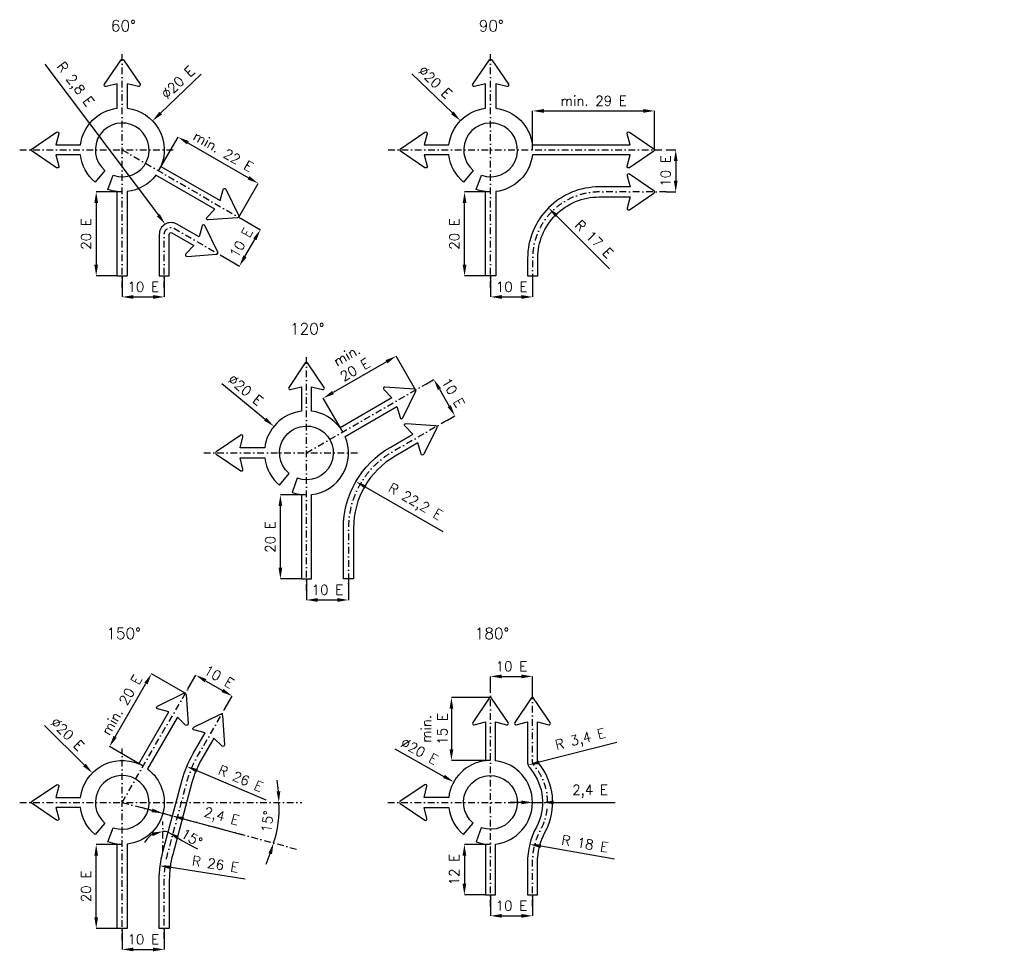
# Model space of a CAD drawing. Header units: millimetres. Extents: x 299 to 43624, y -5240 to 1618.
# Tile 2 of 4: x 12220 to 19248, y -5240 to 1413. Entities that reach past the tile are written whole.
import ezdxf

# ---------------------------------------------------------------- set-up
doc = ezdxf.new("R2010")
doc.units = ezdxf.units.MM
doc.header["$LTSCALE"] = 5
doc.linetypes.add('ČERCHOVANÁ', pattern=[25.4, 12.7, -6.35, 0, -6.35])
doc.layers.add('Kóty', color=2, linetype='Continuous')
doc.layers.add('Značka', color=7, linetype='Continuous')
doc.styles.get("Standard").update_dxf_attribs({"font": 'romand.shx', "height": 70})
doc.dimstyles.get("Standard").update_dxf_attribs({"dimtxt": 70, "dimasz": 80, "dimexe": 0.18, "dimexo": 0.0625, "dimgap": 37.5, "dimtad": 1, "dimdec": 0, "dimzin": 0, "dimdsep": 46, "dimtxsty": 'Standard', "dimcen": 0.09, "dimadec": 0, "dimazin": 0, "dimtfac": 1, "dimtdec": 0, "dimtofl": 0, "dimtmove": 0, "dimatfit": 3, "dimfxl": 1, "dimtolj": 1, "dimtzin": 0, "dimarcsym": 0})

# ---------------------------------------------------------------- blocks, each defined once
blk = doc.blocks.new('*D11')
at = {"layer": 'Defpoints', "color": 0, "transparency": 16777216}
for p in [(12952.4, 182.8), (12766.4, -417.2), (12916.4, -417.2)]:
    blk.add_point(p, dxfattribs=at)
at = {"layer": 'Kóty', "color": 0, "lineweight": -2, "transparency": 16777216}
for p, q in [((12952.3, 182.8), (12766.2, 182.8)), ((12766.4, 102.8), (12766.4, -337.2)), ((12916.3, -417.2), (12766.2, -417.2))]:
    blk.add_line(p, q, dxfattribs=at)
at = {"layer": 'Kóty', "color": 0, "transparency": 16777216}
for points in [[(12753, 102.8), (12779.7, 102.8), (12766.4, 182.8)], [(12753, -337.2), (12779.7, -337.2), (12766.4, -417.2)]]:
    blk.add_solid(points, dxfattribs=at)
at = {"layer": 'Kóty', "color": 0, "transparency": 16777216, "insert": (12693.9, -117.2), "char_height": 70, "attachment_point": 5, "rotation": 90}
blk.add_mtext('\\A1;20 E', dxfattribs=at)
blk = doc.blocks.new('*D12')
at = {"layer": 'Defpoints', "color": 0, "transparency": 16777216}
for p in [(15395.7, 182.8), (15581.7, 182.8), (15545.7, -417.2)]:
    blk.add_point(p, dxfattribs=at)
at = {"layer": 'Kóty', "color": 0, "lineweight": -2, "transparency": 16777216}
for p, q in [((15581.6, 182.8), (15395.5, 182.8)), ((15395.7, -337.2), (15395.7, 102.8)), ((15545.6, -417.2), (15395.5, -417.2))]:
    blk.add_line(p, q, dxfattribs=at)
at = {"layer": 'Kóty', "color": 0, "transparency": 16777216}
for points in [[(15382.3, 102.8), (15409, 102.8), (15395.7, 182.8)], [(15382.3, -337.2), (15409, -337.2), (15395.7, -417.2)]]:
    blk.add_solid(points, dxfattribs=at)
at = {"layer": 'Kóty', "color": 0, "transparency": 16777216, "insert": (15323.2, -117.2), "char_height": 70, "attachment_point": 5, "rotation": 90}
blk.add_mtext('\\A1;20 E', dxfattribs=at)
blk = doc.blocks.new('*D13')
at = {"layer": 'Defpoints', "color": 0, "transparency": 16777216}
for p in [(14081.1, -1981.2), (14267.1, -1981.2), (14231.1, -2581.2)]:
    blk.add_point(p, dxfattribs=at)
at = {"layer": 'Kóty', "color": 0, "lineweight": -2, "transparency": 16777216}
for p, q in [((14267, -1981.2), (14080.9, -1981.2)), ((14081.1, -2501.2), (14081.1, -2061.2)), ((14231, -2581.2), (14080.9, -2581.2))]:
    blk.add_line(p, q, dxfattribs=at)
at = {"layer": 'Kóty', "color": 0, "transparency": 16777216}
for points in [[(14067.7, -2061.2), (14094.4, -2061.2), (14081.1, -1981.2)], [(14067.7, -2501.2), (14094.4, -2501.2), (14081.1, -2581.2)]]:
    blk.add_solid(points, dxfattribs=at)
at = {"layer": 'Kóty', "color": 0, "transparency": 16777216, "insert": (14008.6, -2281.2), "char_height": 70, "attachment_point": 5, "rotation": 90}
blk.add_mtext('\\A1;20 E', dxfattribs=at)
blk = doc.blocks.new('*D14')
at = {"layer": 'Defpoints', "color": 0, "transparency": 16777216}
for p in [(13212.2, 332.8), (13923, 244), (13783.7, 2.8)]:
    blk.add_point(p, dxfattribs=at)
at = {"layer": 'Kóty', "color": 0, "lineweight": -2, "transparency": 16777216}
for p, q in [((13212.2, 332.8), (13351.5, 574.1)), ((13420.7, 534), (13853.7, 284)), ((13783.8, 2.8), (13923.1, 244.1))]:
    blk.add_line(p, q, dxfattribs=at)
at = {"layer": 'Kóty', "color": 0, "transparency": 16777216}
for points in [[(13427.4, 545.5), (13414, 522.4), (13351.4, 574)], [(13860.4, 295.5), (13847.1, 272.4), (13923, 244)]]:
    blk.add_solid(points, dxfattribs=at)
at = {"layer": 'Kóty', "color": 0, "transparency": 16777216, "insert": (13673.5, 471.8), "char_height": 70, "attachment_point": 5, "rotation": 330}
blk.add_mtext('\\A1;min. 22 E', dxfattribs=at)
blk = doc.blocks.new('*D15')
at = {"layer": 'Defpoints', "color": 0, "transparency": 16777216}
for p in [(16751.7, 761.3), (15881.7, 482.8), (16751.7, 482.8)]:
    blk.add_point(p, dxfattribs=at)
at = {"layer": 'Kóty', "color": 0, "lineweight": -2, "transparency": 16777216}
for p, q in [((15881.7, 482.8), (15881.7, 761.5)), ((15961.7, 761.3), (16671.7, 761.3)), ((16751.7, 482.8), (16751.7, 761.5))]:
    blk.add_line(p, q, dxfattribs=at)
at = {"layer": 'Kóty', "color": 0, "transparency": 16777216}
for points in [[(15961.7, 774.7), (15961.7, 748), (15881.7, 761.3)], [(16671.7, 774.7), (16671.7, 748), (16751.7, 761.3)]]:
    blk.add_solid(points, dxfattribs=at)
at = {"layer": 'Kóty', "color": 0, "transparency": 16777216, "insert": (16316.7, 833.8), "char_height": 70, "attachment_point": 5}
blk.add_mtext('\\A1;min. 29 E', dxfattribs=at)
blk = doc.blocks.new('*D16')
at = {"layer": 'Defpoints', "color": 0, "transparency": 16777216}
for p in [(15580.4, -4476.9), (15394.4, -4836.9), (15544.4, -4836.9)]:
    blk.add_point(p, dxfattribs=at)
at = {"layer": 'Kóty', "color": 0, "lineweight": -2, "transparency": 16777216}
for p, q in [((15580.3, -4476.9), (15394.2, -4476.9)), ((15394.4, -4556.9), (15394.4, -4756.9)), ((15544.3, -4836.9), (15394.2, -4836.9))]:
    blk.add_line(p, q, dxfattribs=at)
at = {"layer": 'Kóty', "color": 0, "transparency": 16777216}
for points in [[(15381, -4556.9), (15407.7, -4556.9), (15394.4, -4476.9)], [(15381, -4756.9), (15407.7, -4756.9), (15394.4, -4836.9)]]:
    blk.add_solid(points, dxfattribs=at)
at = {"layer": 'Kóty', "color": 0, "transparency": 16777216, "insert": (15321.9, -4656.9), "char_height": 70, "attachment_point": 5, "rotation": 90}
blk.add_mtext('\\A1;12 E', dxfattribs=at)
blk = doc.blocks.new('*D17')
at = {"layer": 'Defpoints', "color": 0, "transparency": 16777216}
for p in [(15850.4, -3910.1), (15949.2, -3885)]:
    blk.add_point(p, dxfattribs=at)
at = {"layer": 'Kóty', "color": 0, "lineweight": -2, "transparency": 16777216}
blk.add_line((16482, -3749.7), (15927.9, -3890.4), dxfattribs=at)
at = {"layer": 'Kóty', "color": 0, "transparency": 16777216}
blk.add_solid([(15924.6, -3877.5), (15931.2, -3903.3), (15850.4, -3910.1)], dxfattribs=at)
at = {"layer": 'Kóty', "color": 0, "transparency": 16777216, "insert": (16224.2, -3733.5), "char_height": 70, "attachment_point": 5, "rotation": 14.24594}
blk.add_mtext('\\A1;R 3,4 E', dxfattribs=at)
blk = doc.blocks.new('*D18')
at = {"layer": 'Defpoints', "color": 0, "transparency": 16777216}
for p in [(12766.4, -4476.9), (12952.4, -4476.9), (12916.4, -5076.9)]:
    blk.add_point(p, dxfattribs=at)
at = {"layer": 'Kóty', "color": 0, "lineweight": -2, "transparency": 16777216}
for p, q in [((12952.3, -4476.9), (12766.2, -4476.9)), ((12766.4, -4996.9), (12766.4, -4556.9)), ((12916.3, -5076.9), (12766.2, -5076.9))]:
    blk.add_line(p, q, dxfattribs=at)
at = {"layer": 'Kóty', "color": 0, "transparency": 16777216}
for points in [[(12753, -4556.9), (12779.7, -4556.9), (12766.4, -4476.9)], [(12753, -4996.9), (12779.7, -4996.9), (12766.4, -5076.9)]]:
    blk.add_solid(points, dxfattribs=at)
at = {"layer": 'Kóty', "color": 0, "transparency": 16777216, "insert": (12693.9, -4776.9), "char_height": 70, "attachment_point": 5, "rotation": 90}
blk.add_mtext('\\A1;20 E', dxfattribs=at)
blk = doc.blocks.new('*D26')
at = {"layer": 'Defpoints', "color": 0, "transparency": 16777216}
for p in [(13413.2, -3920), (14130.5, -4226.5)]:
    blk.add_point(p, dxfattribs=at)
at = {"layer": 'Kóty', "color": 0, "lineweight": -2, "transparency": 16777216}
blk.add_line((13978.7, -4161.6), (13486.8, -3951.4), dxfattribs=at)
at = {"layer": 'Kóty', "color": 0, "transparency": 16777216}
blk.add_solid([(13492, -3939.1), (13481.5, -3963.7), (13413.2, -3920)], dxfattribs=at)
at = {"layer": 'Kóty', "color": 0, "transparency": 16777216, "insert": (13798, -4005.6), "char_height": 70, "attachment_point": 5, "rotation": 336.85988}
blk.add_mtext('\\A1;R 26 E', dxfattribs=at)
blk = doc.blocks.new('*D27')
at = {"layer": 'Defpoints', "color": 0, "transparency": 16777216}
for p in [(13223, -4629.8), (13993.8, -4749.1)]:
    blk.add_point(p, dxfattribs=at)
at = {"layer": 'Kóty', "color": 0, "lineweight": -2, "transparency": 16777216}
blk.add_line((13830.8, -4723.9), (13302.1, -4642), dxfattribs=at)
at = {"layer": 'Kóty', "color": 0, "transparency": 16777216}
blk.add_solid([(13304.1, -4628.8), (13300, -4655.2), (13223, -4629.8)], dxfattribs=at)
at = {"layer": 'Kóty', "color": 0, "transparency": 16777216, "insert": (13617.1, -4617.4), "char_height": 70, "attachment_point": 5, "rotation": 351.2006}
blk.add_mtext('\\A1;R 26 E', dxfattribs=at)
blk = doc.blocks.new('*D28')
at = {"layer": 'Defpoints', "color": 0, "transparency": 16777216}
for p in [(13242.1, -4254.5), (13311.7, -4273.1), (13311.7, -4273.1)]:
    blk.add_point(p, dxfattribs=at)
at = {"layer": 'Kóty', "color": 0, "lineweight": -2, "transparency": 16777216}
for p, q in [((13164.9, -4233.8), (13087.6, -4213.1)), ((13242.1, -4254.6), (13242.1, -4254.7)), ((13311.7, -4273.2), (13311.6, -4273.3)), ((13389, -4293.8), (13812.4, -4407.3))]:
    blk.add_line(p, q, dxfattribs=at)
at = {"layer": 'Kóty', "color": 0, "transparency": 16777216}
for points in [[(13168.3, -4220.9), (13161.4, -4246.7), (13242.1, -4254.5)], [(13392.4, -4281), (13385.5, -4306.7), (13311.7, -4273.1)]]:
    blk.add_solid(points, dxfattribs=at)
at = {"layer": 'Kóty', "color": 0, "transparency": 16777216, "insert": (13659.8, -4284.5), "char_height": 70, "attachment_point": 5, "rotation": 345}
blk.add_mtext('\\A1;2,4 E', dxfattribs=at)
blk = doc.blocks.new('*D38')
at = {"layer": 'Defpoints', "color": 0, "transparency": 16777216}
for p in [(13258.4, -47.2), (13308.8, -114.4)]:
    blk.add_point(p, dxfattribs=at)
at = {"layer": 'Kóty', "color": 0, "lineweight": -2, "transparency": 16777216}
for p, q in [((12399.4, 1096.4), (13210.3, 16.7)), ((13308.7, -114.4), (13308.9, -114.4)), ((13308.8, -114.5), (13308.8, -114.3))]:
    blk.add_line(p, q, dxfattribs=at)
at = {"layer": 'Kóty', "color": 0, "transparency": 16777216}
blk.add_solid([(13221, 24.7), (13199.7, 8.7), (13258.4, -47.2)], dxfattribs=at)
at = {"layer": 'Kóty', "color": 0, "transparency": 16777216, "insert": (12610.4, 947.4), "char_height": 70, "attachment_point": 5, "rotation": 306.90775}
blk.add_mtext('\\A1;R 2,8 E', dxfattribs=at)
blk = doc.blocks.new('*D39')
at = {"layer": 'Defpoints', "color": 0, "transparency": 16777216}
for p in [(15880.4, -4176.9), (15952.4, -4176.9), (15952.4, -4176.9)]:
    blk.add_point(p, dxfattribs=at)
at = {"layer": 'Kóty', "color": 0, "lineweight": -2, "transparency": 16777216}
for p, q in [((15800.4, -4176.9), (15720.4, -4176.9)), ((15880.4, -4176.8), (15880.4, -4176.7)), ((15952.4, -4176.8), (15952.4, -4176.7)), ((16032.4, -4176.9), (16470.7, -4176.9))]:
    blk.add_line(p, q, dxfattribs=at)
at = {"layer": 'Kóty', "color": 0, "transparency": 16777216}
for points in [[(15800.4, -4163.5), (15800.4, -4190.2), (15880.4, -4176.9)], [(16032.4, -4163.5), (16032.4, -4190.2), (15952.4, -4176.9)]]:
    blk.add_solid(points, dxfattribs=at)
at = {"layer": 'Kóty', "color": 0, "transparency": 16777216, "insert": (16291.5, -4097.7), "char_height": 70, "attachment_point": 5}
blk.add_mtext('\\A1;2,4 E', dxfattribs=at)
blk = doc.blocks.new('*D40')
at = {"layer": 'Defpoints', "color": 0, "transparency": 16777216}
for p in [(15860.6, -4476), (16392.6, -4568.5)]:
    blk.add_point(p, dxfattribs=at)
at = {"layer": 'Kóty', "color": 0, "lineweight": -2, "transparency": 16777216}
blk.add_line((16466.5, -4581.3), (15939.4, -4489.7), dxfattribs=at)
at = {"layer": 'Kóty', "color": 0, "transparency": 16777216}
blk.add_solid([(15941.7, -4476.5), (15937.1, -4502.8), (15860.6, -4476)], dxfattribs=at)
at = {"layer": 'Kóty', "color": 0, "transparency": 16777216, "insert": (16254.8, -4470.9), "char_height": 70, "attachment_point": 5, "rotation": 350.13723}
blk.add_mtext('\\A1;R 18 E', dxfattribs=at)
blk = doc.blocks.new('*D41')
at = {"layer": 'Defpoints', "color": 0, "transparency": 16777216}
for p in [(12220.4, -4176.9), (12952.2, -4176.8), (14233.7, -4176.9), (14053.2, -4371), (14199.4, -4511)]:
    blk.add_point(p, dxfattribs=at)
at = {"layer": 'Kóty', "color": 0, "lineweight": -2, "transparency": 16777216}
for start, end in [(4.10147, 8.20294), (336.79808, 340.89955)]:
    blk.add_arc((12952.4, -4176.9), 1117.8, start, end, dxfattribs=at)
at = {"layer": 'Kóty', "color": 0, "transparency": 16777216}
for points in [[(14080.6, -4096.4), (14054, -4097.4), (14070.2, -4176.9)], [(13995.9, -4538.7), (14021.4, -4546.5), (14032.1, -4466.1)]]:
    blk.add_solid(points, dxfattribs=at)
at = {"layer": 'Kóty', "color": 0, "transparency": 16777216, "insert": (13988.7, -4313.3), "char_height": 70, "attachment_point": 5, "rotation": 82.50051}
blk.add_mtext('\\A1;15°', dxfattribs=at)
blk = doc.blocks.new('*D61')
at = {"layer": 'Defpoints', "color": 0, "transparency": 16777216}
for p in [(15995, 69.4), (16355.7, -291.2)]:
    blk.add_point(p, dxfattribs=at)
at = {"layer": 'Kóty', "color": 0, "lineweight": -2, "transparency": 16777216}
blk.add_line((16429.9, -365.5), (16051.6, 12.8), dxfattribs=at)
at = {"layer": 'Kóty', "color": 0, "transparency": 16777216}
blk.add_solid([(16061, 22.3), (16042.2, 3.4), (15995, 69.4)], dxfattribs=at)
at = {"layer": 'Kóty', "color": 0, "transparency": 16777216, "insert": (16320.3, -153.3), "char_height": 70, "attachment_point": 5, "rotation": 315}
blk.add_mtext('\\A1;R 17 E', dxfattribs=at)
blk = doc.blocks.new('*D62')
at = {"layer": 'Defpoints', "color": 0, "transparency": 16777216}
for p in [(14620.3, -1885.1), (15197.1, -2218.1)]:
    blk.add_point(p, dxfattribs=at)
at = {"layer": 'Kóty', "color": 0, "lineweight": -2, "transparency": 16777216}
blk.add_line((15242.4, -2244.3), (14689.6, -1925.1), dxfattribs=at)
at = {"layer": 'Kóty', "color": 0, "transparency": 16777216}
blk.add_solid([(14696.2, -1913.6), (14682.9, -1936.7), (14620.3, -1885.1)], dxfattribs=at)
at = {"layer": 'Kóty', "color": 0, "transparency": 16777216, "insert": (15040.2, -2036.2), "char_height": 70, "attachment_point": 5, "rotation": 330}
blk.add_mtext('\\A1;R 22,2 E', dxfattribs=at)

msp = doc.modelspace()

# ---------------------------------------------------------------- linework, layer by layer
at = {"layer": 'Kóty'}
for p, q in [((13516.4, 1024), (13226.5, 745.9)), ((15020.1, 1026.5), (15308.6, 747.1)), ((12952.3, 482.8), (12952.4, 482.8)), ((12952.3, 482.8), (12952.4, 482.8)), ((12952.3, 482.8), (12952.4, 482.8)), ((12952.4, 482.7), (12952.4, 482.9)), ((12952.4, 482.7), (12952.4, 482.9)), ((12952.4, 482.7), (12952.4, 482.9)), ((12952.4, 482.6), (12952.4, 482.8)), ((15581.6, 482.8), (15581.7, 482.8)), ((15581.7, 482.7), (15581.7, 482.9)), ((15581.7, 482.7), (15581.7, 482.9)), ((15581.7, 482.7), (15581.7, 482.9)), ((15581.7, 482.8), (15581.8, 482.8)), ((15581.7, 482.8), (15581.8, 482.8)), ((16835.7, 482.8), (16903.1, 482.8)), ((16902.9, 402.8), (16902.9, 262.8)), ((16835.7, 182.8), (16903.1, 182.8)), ((13801.6, -7.6), (13938.6, -86.7)), ((13828.5, -277.1), (13898.5, -155.9)), ((13651.6, -267.4), (13788.6, -346.5)), ((12952.4, -417.3), (12952.4, -567.4)), ((13252.4, -417.3), (13252.4, -567.4)), ((15581.7, -417.3), (15581.7, -567.4)), ((15881.7, -417.3), (15881.7, -567.4)), ((13032.4, -567.2), (13172.4, -567.2)), ((15661.7, -567.2), (15801.7, -567.2)), ((14837.9, -1030), (14456.9, -1250)), ((15046.4, -1231.2), (14907.1, -989.9)), ((13662.3, -1185.9), (13973.1, -1440.4)), ((15119.3, -1189.2), (15176.5, -1156.1)), ((15216.4, -1225.5), (15286.4, -1346.7)), ((14526.8, -1531.2), (14387.5, -1289.9)), ((15269.3, -1449), (15326.5, -1415.9)), ((14267, -1681.2), (14267.1, -1681.2)), ((14267.1, -1681.3), (14267.1, -1681.1)), ((14267.1, -1681.3), (14267.1, -1681.1)), ((14267.1, -1681.3), (14267.1, -1681.1)), ((14267.1, -1681.2), (14267.2, -1681.2)), ((14267.1, -1681.2), (14267.2, -1681.2)), ((14267.1, -2581.3), (14267.1, -2731.4)), ((14567.1, -2581.3), (14567.1, -2731.4)), ((14347.1, -2731.2), (14487.1, -2731.2)), ((13402.3, -3397.4), (13161.3, -3258.3)), ((13421.1, -3365), (13477.4, -3267.4)), ((15580.5, -3372.7), (15580.5, -3276.7)), ((15660.5, -3276.9), (15800.4, -3276.9)), ((15880.4, -3389.9), (15880.4, -3276.7)), ((12901.4, -3708.7), (13121.4, -3327.6)), ((13546.6, -3307.5), (13667.9, -3377.5)), ((13680.9, -3515), (13737.3, -3417.4)), ((15580.3, -3426.9), (15301.6, -3426.9)), ((15301.8, -3506.9), (15301.8, -3796.9)), ((12396.4, -3627.4), (12682.1, -3909.7)), ((13102.3, -3917), (12861.3, -3777.9)), ((14898.2, -3795.3), (15248.7, -3991.4)), ((15580.3, -3876.9), (15301.6, -3876.9)), ((12952.3, -4176.9), (12952.4, -4176.9)), ((12952.4, -4176.9), (12952.4, -4176.8)), ((15580.3, -4176.9), (15580.5, -4176.9)), ((15580.4, -4176.9), (15580.4, -4176.8)), ((15580.4, -4176.9), (15580.6, -4176.9)), ((15580.4, -4176.9), (15580.6, -4176.9)), ((15580.5, -4176.9), (15580.5, -4176.8)), ((15580.5, -4176.9), (15580.5, -4176.8)), ((15580.4, -4836.9), (15580.4, -4987)), ((15880.4, -4836.9), (15880.4, -4987)), ((15660.4, -4986.9), (15800.4, -4986.9)), ((12952.4, -5076.9), (12952.4, -5227)), ((13252.4, -5076.9), (13252.4, -5227)), ((13032.4, -5226.9), (13172.4, -5226.9))]:
    msp.add_line(p, q, dxfattribs=at)
at = {"layer": 'Kóty', "color": 3}
msp.add_lwpolyline([(12916.4, -417.2), (12988.4, -417.2)], dxfattribs=at)
at = {"layer": 'Kóty'}
for points in [[(15880.4, -4176.9), (15952.4, -4176.9)], [(13242.1, -4254.5), (13311.7, -4273.1)]]:
    msp.add_lwpolyline(points, dxfattribs=at)
for centre, radius, start, end in [((13361, -4230.7), 711.2, 340.66274, 4.33828), ((13242.9, -4529.7), 146.3, 121.72608, 153.45216), ((13237.8, -4568.7), 185.4, 76.58544, 88.41456), ((14659.2, -2224.8), 2565.3, 237.49817, 242.85141)]:
    msp.add_arc(centre, radius, start, end, dxfattribs=at)
for points in [[(13217.3, 755.5), (13235.8, 736.3), (13168.8, 690.5)], [(15317.9, 756.7), (15299.4, 737.5), (15366.1, 691.4)], [(16889.6, 402.8), (16916.3, 402.8), (16902.9, 482.8)], [(16889.6, 262.8), (16916.3, 262.8), (16902.9, 182.8)], [(13886.9, -149.2), (13910, -162.6), (13938.5, -86.6)], [(13816.9, -270.4), (13840, -283.8), (13788.5, -346.4)], [(13032.4, -553.9), (13032.4, -580.6), (12952.4, -567.2)], [(13172.4, -553.9), (13172.4, -580.6), (13252.4, -567.2)], [(15661.7, -553.9), (15661.7, -580.6), (15581.7, -567.2)], [(15801.7, -553.9), (15801.7, -580.6), (15881.7, -567.2)], [(14831.3, -1018.5), (14844.6, -1041.6), (14907.2, -990)], [(15227.9, -1218.8), (15204.8, -1232.2), (15176.4, -1156.2)], [(14450.2, -1238.5), (14463.6, -1261.6), (14387.6, -1290)], [(15297.9, -1340.1), (15274.8, -1353.4), (15326.4, -1416)], [(13981.5, -1430.1), (13964.6, -1450.8), (14035, -1491.1)], [(14347.1, -2717.9), (14347.1, -2744.5), (14267.1, -2731.2)], [(14487.1, -2717.9), (14487.1, -2744.5), (14567.1, -2731.2)], [(13109.9, -3321), (13133, -3334.3), (13161.4, -3258.3)], [(13553.3, -3296), (13540, -3319.1), (13477.4, -3267.5)], [(15660.5, -3263.5), (15660.5, -3290.2), (15580.5, -3276.9)], [(15800.4, -3263.5), (15800.4, -3290.2), (15880.4, -3276.9)], [(13674.5, -3366), (13661.2, -3389.1), (13737.2, -3417.5)], [(15288.5, -3506.9), (15315.1, -3506.9), (15301.8, -3426.9)], [(12889.9, -3702), (12913, -3715.3), (12861.4, -3778)], [(15288.5, -3796.9), (15315.1, -3796.9), (15301.8, -3876.9)], [(12691.5, -3900.3), (12672.7, -3919.2), (12739, -3966)], [(15255.2, -3979.7), (15242.2, -4003), (15318.5, -4030.4)], [(13162.3, -4392.4), (13169.6, -4418.1), (13242.9, -4383.4)], [(13342.6, -4440.8), (13356.3, -4417.9), (13280.8, -4388.4)], [(15660.4, -4973.5), (15660.4, -5000.2), (15580.4, -4986.9)], [(15800.4, -4973.5), (15800.4, -5000.2), (15880.4, -4986.9)], [(13032.4, -5213.5), (13032.4, -5240.2), (12952.4, -5226.9)], [(13172.4, -5213.5), (13172.4, -5240.2), (13252.4, -5226.9)]]:
    msp.add_solid(points, dxfattribs=at)
at = {"layer": 'Značka', "color": 6, "linetype": 'ČERCHOVANÁ', "ltscale": 0.75}
for p, q in [((12952.4, -501.2), (12952.4, 1214.8)), ((15581.7, -501.2), (15581.7, 1214.8)), ((12220.4, 482.8), (13336.4, 482.8)), ((12952.4, 482.8), (13856.7, -39.4)), ((14849.7, 482.8), (16835.6, 482.8)), ((14267.1, -2665.2), (14267.1, -949.2)), ((14267.1, -1681.2), (15119.2, -1189.2)), ((13535.1, -1681.2), (14651.1, -1681.2)), ((12952.4, -4176.9), (13444.4, -3324.7)), ((15580.5, -4920.9), (15580.5, -3342.9)), ((12952.2, -5160.9), (12952.2, -3792.9)), ((12220.4, -4176.9), (14233.7, -4176.9)), ((12952.2, -4176.8), (14199.4, -4511)), ((14848.5, -4176.9), (16193.5, -4176.9))]:
    msp.add_line(p, q, dxfattribs=at)
at = {"layer": 'Značka', "color": 3}
for points in [[(12916.4, -417.2), (12916.4, 184.9, -0.057256), (12849.8, 200.9), (12886.7, 302.4, 11.430052), (12828.9, 335.7), (12759.5, 253, -0.190344), (12654.5, 446.8), (12479.2, 446.8), (12499.5, 367, -0.689385), (12483.7, 356), (12308.9, 474.3, -0.530846), (12308.9, 491.3), (12483.7, 609.6, -0.689385), (12499.5, 598.5), (12479.2, 518.8), (12654.5, 518.8, -0.345381), (12916.4, 780.6), (12916.4, 955.9), (12836.6, 935.7, -0.689385), (12825.6, 951.4), (12943.8, 1126.3, -0.530846), (12960.9, 1126.3), (13079.2, 951.4, -0.689385), (13068.1, 935.7), (12988.4, 955.9), (12988.4, 780.6, -0.499758), (13228.3, 365), (13650.3, 121.4), (13672.6, 200.6, -0.689385), (13691.8, 202.3), (13784.1, 12.4, -0.530846), (13775.6, -2.3), (13565, -17.4, -0.689385), (13556.9, 0.1), (13614.3, 59), (13192.3, 302.7, -0.204433), (12988.4, 184.9), (12988.4, -417.2)], [(15388.8, 253, -0.190344), (15283.8, 446.8), (15108.5, 446.8), (15128.8, 367, -0.689385), (15113, 356), (14938.2, 474.3, -0.530846), (14938.2, 491.3), (15113, 609.6, -0.689385), (15128.8, 598.5), (15108.5, 518.8), (15283.8, 518.8, -0.345381), (15545.7, 780.6), (15545.7, 955.9), (15465.9, 935.7, -0.689385), (15454.9, 951.4), (15573.1, 1126.3, -0.530846), (15590.2, 1126.3), (15708.5, 951.4, -0.689385), (15697.4, 935.7), (15617.7, 955.9), (15617.7, 780.6, -0.345381), (15879.5, 518.8), (16576.8, 518.8), (16556.5, 598.5, -0.689385), (16572.3, 609.6), (16747.1, 491.3, -0.530846), (16747.1, 474.3), (16572.3, 356, -0.689385), (16556.5, 367), (16576.8, 446.8), (15879.5, 446.8, -0.345381), (15617.7, 184.9), (15617.7, -417.2), (15545.7, -417.2), (15545.7, 184.9, -0.057256), (15479.1, 200.9), (15516, 302.4, 11.430052), (15458.2, 335.7), (15388.8, 253)], [(12759.5, -4406.7, -0.190344), (12654.5, -4212.9), (12479.2, -4212.9), (12499.5, -4292.6, -0.689385), (12483.7, -4303.7), (12308.9, -4185.4, -0.530846), (12308.9, -4168.3), (12483.7, -4050.1, -0.689385), (12499.5, -4061.1), (12479.2, -4140.9), (12654.5, -4140.9, -0.499758), (13070.1, -3900.9), (13283.8, -3530.9), (13204.6, -3508.5, -0.689385), (13202.9, -3489.4), (13392.7, -3397.1, -0.530846), (13407.5, -3405.6), (13422.5, -3616.2, -0.689385), (13405, -3624.3), (13346.1, -3566.9), (13132.5, -3936.9, -0.675879), (12988.4, -4474.7), (12988.4, -5076.9), (12916.4, -5076.9), (12916.4, -4474.7, -0.057256), (12849.8, -4458.8), (12886.7, -4357.3, 11.430052), (12828.9, -4323.9), (12759.5, -4406.7)], [(15908.3, -4352.5, 0.123522), (15844.4, -4607.4), (15844.4, -4836.9), (15916.4, -4836.9), (15916.4, -4607.4, -0.123522), (15971.8, -4386.4, 0.303914), (15923.2, -3894.7, -0.173865), (15916.4, -3875.7), (15916.4, -3601.7), (15996.1, -3622, 0.689385), (16007.2, -3606.2), (15888.9, -3431.4, 0.530846), (15871.9, -3431.4), (15753.6, -3606.2, 0.689385), (15764.6, -3622), (15844.4, -3601.7), (15844.4, -3875.7, 0.173865), (15867.6, -3940.5, -0.303914), (15908.3, -4352.5)], [(13450, -4035.2), (13312.5, -4548.3, 0.065543), (13288.4, -4731.6), (13288.4, -5076.9), (13216.4, -5076.9), (13216.4, -4731.6, -0.065543), (13242.9, -4529.7), (13380.4, -4016.6, -0.065543), (13458.4, -3828.5), (13543.6, -3680.9), (13464.4, -3658.5, -0.689385), (13462.7, -3639.4), (13652.5, -3547.1, -0.530846), (13667.3, -3555.6), (13682.3, -3766.2, -0.689385), (13664.9, -3774.3), (13605.9, -3716.9), (13520.7, -3864.5, 0.065543), (13450, -4035.2)]]:
    msp.add_lwpolyline(points, format="xyb", dxfattribs=at)
for points in [[(15917.7, -417.2), (15917.7, -291.2, -0.414214), (16355.7, 146.8), (16576.8, 146.8), (16556.5, 67, 0.689385), (16572.3, 56), (16747.1, 174.3, 0.530846), (16747.1, 191.3), (16572.3, 309.6, 0.689385), (16556.5, 298.5), (16576.8, 218.8), (16355.7, 218.8, 0.414214), (15845.7, -291.2), (15845.7, -417.2)], [(13288.4, -417.2), (13288.4, -120, -0.57735), (13306.4, -109.6), (13464.3, -200.8), (13406.9, -259.7, 0.689385), (13415, -277.2), (13625.6, -262.2, 0.530846), (13634.1, -247.4), (13541.8, -57.5, 0.689385), (13522.6, -59.2), (13500.3, -138.4), (13342.4, -47.2, 0.57735), (13216.4, -120), (13216.4, -417.2)], [(14877, -1287.5), (14507, -1501.1, 0.204433), (14303.1, -1383.4), (14303.1, -1208.1), (14382.8, -1228.3, 0.689385), (14393.9, -1212.6), (14275.6, -1037.7, 0.530846), (14258.5, -1037.7), (14140.2, -1212.6, 0.689385), (14151.3, -1228.3), (14231.1, -1208.1), (14231.1, -1383.4, 0.345381), (13969.2, -1645.2), (13793.9, -1645.2), (13814.2, -1565.5, 0.689385), (13798.4, -1554.4), (13623.6, -1672.7, 0.530846), (13623.6, -1689.7), (13798.4, -1808, 0.689385), (13814.2, -1797), (13793.9, -1717.2), (13969.2, -1717.2, 0.190344), (14074.2, -1911), (14143.6, -1828.3, -11.430052), (14201.4, -1861.6), (14164.4, -1963.1, 0.057256), (14231.1, -1979), (14231.1, -2581.2), (14303.1, -2581.2), (14303.1, -1979, 0.499758), (14543, -1563.5), (14913, -1349.8), (14935.4, -1429, 0.689385), (14954.5, -1430.7), (15046.8, -1240.8, 0.530846), (15038.3, -1226.1), (14827.7, -1211.1, 0.689385), (14819.6, -1228.5)], [(14864.1, -1641.4), (15027, -1547.3), (14969.6, -1488.3, -0.689385), (14977.7, -1470.9), (15188.3, -1485.9, -0.530846), (15196.8, -1500.7), (15104.5, -1690.5, -0.689385), (15085.4, -1688.8), (15063, -1609.6), (14900.1, -1703.7, 0.267949), (14603.1, -2218.1), (14603.1, -2581.2), (14531.1, -2581.2), (14531.1, -2218.1, -0.267949)], [(15544.4, -4836.9), (15616.4, -4836.9), (15616.4, -4675.9), (15616.4, -4474.7, 0.886405), (15616.4, -3879), (15616.4, -3601.7), (15696.1, -3622, 0.689385), (15707.2, -3606.2), (15588.9, -3431.4, 0.530846), (15571.9, -3431.4), (15453.6, -3606.2, 0.689385), (15464.6, -3622), (15544.4, -3601.7), (15544.4, -3879, 0.345381), (15282.5, -4140.9), (15107.2, -4140.9), (15127.5, -4061.1, 0.689385), (15111.8, -4050.1), (14936.9, -4168.3, 0.530846), (14936.9, -4185.4), (15111.8, -4303.7, 0.689385), (15127.5, -4292.6), (15107.2, -4212.9), (15282.5, -4212.9, 0.190344), (15387.5, -4406.7), (15457, -4323.9, -11.430052), (15514.7, -4357.3), (15477.8, -4458.8, 0.057256), (15544.4, -4474.7)]]:
    msp.add_lwpolyline(points, format="xyb", close=True, dxfattribs=at)
at = {"layer": 'Značka', "color": 6, "linetype": 'ČERCHOVANÁ', "ltscale": 0.75, "flags": 128}
for points in [[(16835.7, 182.8), (16355.7, 182.8, 0.414214), (15881.7, -291.2), (15881.7, -417.2)], [(13252.4, -501.2), (13252.4, -120, -0.57735), (13324.4, -78.4), (13482.3, -169.6), (13706.7, -299.2)], [(15269.2, -1449), (14882.1, -1672.5, 0.267949), (14567.1, -2218.1), (14567.1, -2665.2)], [(15880.4, -4920.9), (15880.4, -4607.4, -0.123522), (15940.1, -4369.5, 0.303914), (15895.4, -3917.6, -0.173865), (15880.4, -3875.7), (15880.4, -3389.9)], [(13252.4, -5152), (13252.4, -4731.6, -0.065543), (13277.7, -4539), (13415.2, -4025.9, -0.065543), (13489.5, -3846.5), (13680.9, -3515)]]:
    msp.add_lwpolyline(points, format="xyb", dxfattribs=at)
at = {"layer": 'Značka', "color": 6, "linetype": 'ČERCHOVANÁ', "ltscale": 0.75}
msp.add_lwpolyline([(13242.9, -4529.7), (13242.9, -4313.9)], dxfattribs=at)

# ---------------------------------------------------------------- texts
at = {"layer": 'Kóty', "char_height": 70, "attachment_point": 5}
for s, insert, rotation in [('\\A1;∅20 E', (13350.1, 964.9), 43.81897), ('\\A1;∅20 E', (15186, 966.7), 315.92743), ('\\A1;10 E', (16830.4, 332.7), 90), ('\\A1;10 E', (13800.7, -180.3), 59.99598), ('\\A1;min.\\P20 E', (14584.2, -1035.8), 30), ('\\A1;∅20 E', (13832.7, -1231.8), 320.68285), ('\\A1;10 E', (15314.2, -1249.9), 300), ('\\A1;10 E', (13643.5, -3279.7), 330), ('\\A1;min. 20 E', (12948.7, -3481.9), 60), ('\\A1;∅20 E', (12561.8, -3688.9), 315.33704), ('\\A1;∅20 E', (15073.9, -3810.5), 330.78), ('\\A1;15°', (13448.3, -4430), 328.48021)]:
    msp.add_mtext(s, dxfattribs=dict(at, insert=insert, rotation=rotation))
for insert in [(13102.4, -494.7), (15731.7, -494.7), (14417.1, -2658.7), (15730.4, -3204.4), (15730.4, -4914.4), (13102.4, -5154.4)]:
    msp.add_mtext('\\A1;10 E', dxfattribs=dict(at, insert=insert))
at = {"layer": 'Kóty', "insert": (15179.5, -3651.9), "char_height": 70, "width": 390.759, "attachment_point": 5, "rotation": 90}
msp.add_mtext('\\A1;min.\\P15 E', dxfattribs=at)
at = {"layer": 'Značka', "color": 7, "char_height": 80, "attachment_point": 1}
for s, width, insert in [('\\pi47.40524;{\\C256;60°}', 258.62, (12823.7, 1409.4)), ('\\pi45.50048;{\\C256;90°}', 258.62, (15451.5, 1409.4)), ('\\pi13.11952;{\\C256;120°}', 258.62, (14136.3, -754.5)), ('\\pi33.66745;{\\C256;150°}', 299.716, (12804.9, -2930.3)), ('\\pi24.42484;{\\C256;180°}', 281.231, (15443.7, -2930.3))]:
    msp.add_mtext_dynamic_manual_height_columns(s, width=width, gutter_width=100, heights=[0], dxfattribs=dict(at, insert=insert))

# ---------------------------------------------------------------- dimensions: what is measured, and where the dimension line sits
at = {"layer": 'Kóty'}
for center, mpoint, text, picture, middle in [((13308.8, -114.4), (13258.4, -47.2), 'R 2,8 E', '*D38', (12547.1, 899.9)), ((16355.7, -291.2), (15995, 69.4), 'R 17 E', '*D61', (16269, -204.6)), ((15197.1, -2218.1), (14620.3, -1885.1), 'R 22,2 E', '*D62', (15000.6, -2104.7)), ((15949.2, -3885), (15850.4, -3910.1), 'R 3,4 E', '*D17', (16243.7, -3810.2)), ((14130.5, -4226.5), (13413.2, -3920), 'R 26 E', '*D26', (13769.5, -4072.2)), ((16392.6, -4568.5), (15860.6, -4476), 'R 18 E', '*D40', (16242.4, -4542.3)), ((13993.8, -4749.1), (13223, -4629.8), 'R 26 E', '*D27', (13606, -4689.1))]:
    dim = msp.add_radius_dim(center=center, mpoint=mpoint, text=text, dimstyle='Standard', dxfattribs=at)
    dim.commit()
    dim.dimension.update_dxf_attribs({"geometry": picture, "text_midpoint": middle, "dimtype": 164})
for base, p1, p2, text, picture, middle in [((16751.7, 761.3), (15881.7, 482.8), (16751.7, 482.8), 'min. 29 E', '*D15', (16316.7, 833.8)), ((15952.4, -4176.9), (15880.4, -4176.9), (15952.4, -4176.9), '2,4 E', '*D39', (16291.5, -4097.7))]:
    dim = msp.add_linear_dim(base=base, p1=p1, p2=p2, text=text, dimstyle='Standard', dxfattribs=at)
    dim.commit()
    dim.dimension.update_dxf_attribs({"geometry": picture, "text_midpoint": middle})
for p1, p2, distance, text, picture, middle in [((13212.2, 332.8), (13783.7, 2.8), 278.5, 'min. 22 E', '*D14', (13673.5, 471.8)), ((13242.1, -4254.5), (13311.7, -4273.1), 0, '2,4 E', '*D28', (13659.8, -4284.5))]:
    dim = msp.add_aligned_dim(p1=p1, p2=p2, distance=distance, text=text, dimstyle='Standard', dxfattribs=at)
    dim.commit()
    dim.dimension.update_dxf_attribs({"geometry": picture, "text_midpoint": middle})
for base, p1, p2, text, picture, middle in [((12766.4, -417.2), (12952.4, 182.8), (12916.4, -417.2), '20 E', '*D11', (12693.9, -117.2)), ((15395.7, 182.8), (15545.7, -417.2), (15581.7, 182.8), '20 E', '*D12', (15323.2, -117.2)), ((14081.1, -1981.2), (14231.1, -2581.2), (14267.1, -1981.2), '20 E', '*D13', (14008.6, -2281.2)), ((12766.4, -4476.9), (12916.4, -5076.9), (12952.4, -4476.9), '20 E', '*D18', (12693.9, -4776.9)), ((15394.4, -4836.9), (15580.4, -4476.9), (15544.4, -4836.9), '12 E', '*D16', (15321.9, -4656.9))]:
    dim = msp.add_linear_dim(base=base, p1=p1, p2=p2, angle=90, text=text, dimstyle='Standard', dxfattribs=at)
    dim.commit()
    dim.dimension.update_dxf_attribs({"geometry": picture, "text_midpoint": middle})
dim = msp.add_angular_dim_2l(base=(14053.2, -4371), line1=((12952.2, -4176.8), (14199.4, -4511)), line2=((12220.4, -4176.9), (14233.7, -4176.9)), dimstyle='Standard', dxfattribs=at)
dim.commit()
dim.dimension.update_dxf_attribs({"geometry": '*D41', "text_midpoint": (13988.7, -4313.3)})

doc.saveas('drawing.dxf')
